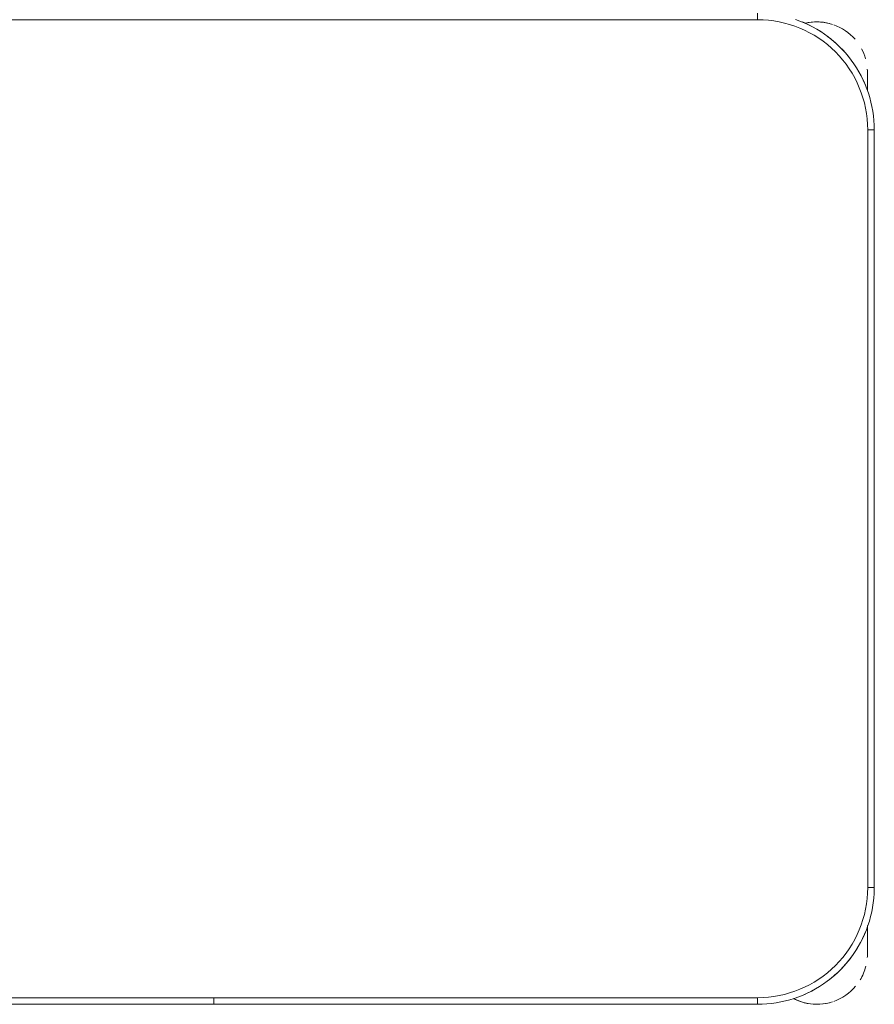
# Model space of a CAD drawing. Header units: metres. Extents: x 3 to 42.2, y -72.9 to -48.7.
# Tile 43 of 189: x 35.734 to 36.122, y -59.027 to -58.58. Entities that reach past the tile are written whole.
import ezdxf

# ---------------------------------------------------------------- set-up
doc = ezdxf.new("R2010")
doc.units = ezdxf.units.M
doc.layers.add('I-FURN', color=7, linetype='Continuous', lineweight=18)

# ---------------------------------------------------------------- blocks, each defined once
blk = doc.blocks.new('ConjuntoParaAlunoTamanho6 - CJA06_ConjuntoParaAlunoTamanho6-V53-1PAV')
at = {"layer": 'I-FURN', "color": 253, "true_color": 0xaaaaaa}
for p, q in [((0.2470000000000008, 0.06496651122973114), (0.2470000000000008, 0.06196651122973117)), ((0.2968749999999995, 0.03797151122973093), (0.2968749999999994, 0.02973778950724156)), ((0.2968749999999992, 0.03299232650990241), (0.2968749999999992, 0.03797151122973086)), ((0.3000000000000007, 0.01196651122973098), (0.2970000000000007, 0.01196651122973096)), ((0.3000000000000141, -0.3320334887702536), (0.3000000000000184, 0.01196651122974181)), ((0.2999999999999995, -0.3320334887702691), (0.3000000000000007, 0.01196651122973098)), ((0.2999999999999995, -0.3320334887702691), (0.2969999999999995, -0.3320334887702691)), ((0.2968749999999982, -0.3539403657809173), (0.2968749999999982, -0.3492015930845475)), ((0.2968749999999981, -0.3620284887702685), (0.2968749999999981, -0.3496064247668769)), ((0.2968749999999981, -0.3620284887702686), (0.2968749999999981, -0.3570493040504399)), ((-5.000000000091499e-05, -0.382033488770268), (-5.000000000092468e-05, -0.3850334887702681)), ((4.999999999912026e-05, -0.3850334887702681), (4.999999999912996e-05, -0.382033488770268)), ((0.2469999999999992, -0.3850334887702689), (0.2469999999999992, -0.3820334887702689)), ((-0.2469999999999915, -0.3850334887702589), (-4.999999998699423e-05, -0.3850334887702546)), ((-0.2470000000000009, -0.3850334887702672), (-5.000000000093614e-05, -0.3850334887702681)), ((5.000000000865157e-05, -0.3850334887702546), (0.2470000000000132, -0.3850334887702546)), ((4.999999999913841e-05, -0.3850334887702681), (0.2469999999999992, -0.3850334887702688))]:
    blk.add_line(p, q, dxfattribs=at)
at = {"layer": 'I-FURN', "color": 253, "true_color": 0xaaaaaa, "flags": 128}
for points in [[(0.3000000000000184, 0.01196651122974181), (0.2999576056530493, 0.01408594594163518), (0.299830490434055, 0.01620199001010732), (0.2996188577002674, 0.01831125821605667), (0.2993230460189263, 0.02041037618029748), (0.2989435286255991, 0.02249598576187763), (0.2984809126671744, 0.02456475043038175), (0.2979359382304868, 0.02661336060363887), (0.2973094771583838, 0.02863853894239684), (0.2966025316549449, 0.0306370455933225), (0.2958162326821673, 0.03260568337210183), (0.2949518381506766, 0.03454130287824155), (0.2940107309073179, 0.03644080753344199), (0.2929944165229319, 0.03830115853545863), (0.2919045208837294, 0.04011937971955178), (0.290742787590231, 0.04189256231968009), (0.2895110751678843, 0.04361786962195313), (0.2882113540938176, 0.04529254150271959), (0.2868457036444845, 0.0469138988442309), (0.2854163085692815, 0.04847934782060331), (0.2839254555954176, 0.04998638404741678), (0.2823755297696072, 0.05143259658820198), (0.2807690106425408, 0.05281567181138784), (0.2791084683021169, 0.05413339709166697), (0.2773965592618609, 0.05538366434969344), (0.2756360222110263, 0.05656447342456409), (0.2738296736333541, 0.05767393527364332), (0.2719804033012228, 0.05871027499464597), (0.2700911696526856, 0.05967183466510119), (0.2681649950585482, 0.0605570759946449), (0.2662049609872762, 0.06136458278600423), (0.2642142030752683, 0.06209306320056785)], [(0.2469999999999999, 0.0619665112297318), (0.1234999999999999, 0.0619665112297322), (-1.453485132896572e-16, 0.06196651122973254), (-0.1235000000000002, 0.06196651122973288), (-0.2470000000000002, 0.06196651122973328)], [(-0.2469999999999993, 0.06196651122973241), (-0.1234999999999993, 0.0619665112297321), (7.44471151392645e-16, 0.06196651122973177), (0.1235000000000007, 0.06196651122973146), (0.2470000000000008, 0.06196651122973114)], [(0.2968750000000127, 0.03000167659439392), (0.2968750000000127, 0.030570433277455), (0.2968750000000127, 0.0311238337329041), (0.2968750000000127, 0.03166099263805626), (0.2968750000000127, 0.03218105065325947), (0.2968750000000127, 0.03268317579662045), (0.2968750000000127, 0.0331665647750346), (0.2968750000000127, 0.03363044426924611), (0.2968750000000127, 0.0340740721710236), (0.2968750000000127, 0.03449673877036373), (0.2968750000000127, 0.03489776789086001), (0.2968750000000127, 0.0352765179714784), (0.2968750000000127, 0.03563238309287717), (0.2968750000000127, 0.03596479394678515), (0.2968750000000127, 0.03627321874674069), (0.2968750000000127, 0.03655716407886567), (0.2968750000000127, 0.03681617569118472), (0.2968750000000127, 0.03704983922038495), (0.2968750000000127, 0.03725778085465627), (0.2968750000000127, 0.03743966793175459), (0.2968750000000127, 0.03759520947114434), (0.2968750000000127, 0.03772415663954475), (0.2968750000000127, 0.03782630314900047), (0.2968750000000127, 0.0379014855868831), (0.2968750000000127, 0.03794958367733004), (0.2968750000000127, 0.03797052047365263)], [(0.2969999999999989, -0.3320334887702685), (0.2969999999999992, -0.2460334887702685), (0.2969999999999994, -0.1600334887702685), (0.2969999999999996, -0.07403348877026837), (0.2969999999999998, 0.01196651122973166)], [(0.2970000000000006, 0.01196651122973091), (0.2970000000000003, -0.07403348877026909), (0.297, -0.1600334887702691), (0.2969999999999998, -0.2460334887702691), (0.2969999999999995, -0.3320334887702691)], [(0.2470000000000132, -0.3850334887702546), (0.2491194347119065, -0.3849910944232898), (0.2512354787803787, -0.3848639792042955), (0.2533447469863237, -0.3846523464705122), (0.2554438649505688, -0.3843565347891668), (0.257529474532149, -0.3839770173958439), (0.2595982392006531, -0.3835144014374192), (0.2616468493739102, -0.3829694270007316), (0.2636720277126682, -0.3823429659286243), (0.2656705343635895, -0.3816360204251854), (0.2676391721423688, -0.3808497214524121), (0.2695747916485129, -0.3799853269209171), (0.271474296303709, -0.3790442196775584), (0.27333464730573, -0.3780279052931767), (0.2751528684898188, -0.3769380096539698), (0.2769260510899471, -0.3757762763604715), (0.2786513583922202, -0.3745445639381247), (0.2803260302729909, -0.3732448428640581), (0.2819473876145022, -0.3718791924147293), (0.2835128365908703, -0.3704497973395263), (0.2850198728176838, -0.3689589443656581), (0.286466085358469, -0.3674090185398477), (0.2878491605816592, -0.3658024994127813), (0.2891668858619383, -0.3641419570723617), (0.2904171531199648, -0.3624300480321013), (0.2915979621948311, -0.3606695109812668), (0.292707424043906, -0.3588631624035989), (0.2937437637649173, -0.3570138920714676), (0.2947053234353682, -0.3551246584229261), (0.2955905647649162, -0.3531984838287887), (0.2963980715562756, -0.3512384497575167), (0.2971265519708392, -0.3492476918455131), (0.2977748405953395, -0.3472293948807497), (0.2983419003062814, -0.3451867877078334), (0.298826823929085, -0.3431231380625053), (0.2992288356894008, -0.3410417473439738), (0.2995472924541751, -0.3389459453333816), (0.2997816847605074, -0.3368390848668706), (0.299931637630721, -0.3347245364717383), (0.2999969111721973, -0.3326056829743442), (0.3000000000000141, -0.3320334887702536)], [(0.2968750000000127, -0.3620284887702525), (0.2968750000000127, -0.3620148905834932), (0.2968750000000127, -0.3619741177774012), (0.2968750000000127, -0.361906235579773), (0.2968750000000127, -0.361811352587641), (0.2968750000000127, -0.3616896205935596), (0.2968750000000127, -0.3615412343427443), (0.2968750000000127, -0.3613664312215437), (0.2968750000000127, -0.3611654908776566), (0.2968750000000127, -0.3609387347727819), (0.2968750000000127, -0.3606865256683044), (0.2968750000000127, -0.3604092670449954), (0.2968750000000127, -0.3601074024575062), (0.2968750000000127, -0.3597814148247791), (0.2968750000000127, -0.3594318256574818), (0.2968750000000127, -0.3590591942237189), (0.2968750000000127, -0.3586641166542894), (0.2968750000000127, -0.3582472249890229), (0.2968750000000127, -0.3578091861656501), (0.2968750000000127, -0.3573507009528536), (0.2968750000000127, -0.3568725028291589), (0.2968750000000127, -0.3563753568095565), (0.2968750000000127, -0.3558600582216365), (0.2968750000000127, -0.3553274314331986), (0.2968750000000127, -0.3547783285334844), (0.2968750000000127, -0.3542136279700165), (0.2968750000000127, -0.3536342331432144), (0.2968750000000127, -0.3530410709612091), (0.2968750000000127, -0.3524350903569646), (0.2968750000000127, -0.3518172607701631), (0.2968750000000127, -0.3511885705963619), (0.2968750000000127, -0.3505500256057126), (0.2968750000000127, -0.3499026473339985)], [(-0.2470000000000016, -0.3820334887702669), (-0.1235000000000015, -0.3820334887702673), (-1.410754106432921e-15, -0.3820334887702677), (0.1234999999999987, -0.382033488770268), (0.2469999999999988, -0.3820334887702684)], [(-5.000000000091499e-05, -0.382033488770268), (-0.06178750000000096, -0.3820334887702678), (-0.123525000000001, -0.3820334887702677), (-0.185262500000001, -0.3820334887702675), (-0.247000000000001, -0.3820334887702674)], [(0.2469999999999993, -0.3820334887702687), (0.1852624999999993, -0.3820334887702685), (0.1235249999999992, -0.3820334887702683), (0.06178749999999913, -0.3820334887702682), (4.999999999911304e-05, -0.382033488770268)]]:
    blk.add_lwpolyline(points, dxfattribs=at)
at = {"layer": 'I-FURN', "color": 253, "true_color": 0xaaaaaa}
for centre, radius, start, end in [((0.2469999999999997, 0.01196651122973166), 0.05000000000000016, 359.9999999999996, 89.9999999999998), ((0.2470000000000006, 0.01196651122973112), 0.05000000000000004, 1.399444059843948e-13, 90.00000000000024), ((0.2470000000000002, 0.01196651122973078), 0.05300000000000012, 57.30006590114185, 67.50000000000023), ((0.2470000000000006, 0.01196651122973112), 0.053, 57.30006590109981, 67.49999999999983), ((0.2738749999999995, 0.03797151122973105), 0.023, 75.53308433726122, 103.1031885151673), ((0.2738749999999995, 0.03797151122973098), 0.02299999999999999, 71.99999999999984, 102.5792801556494), ((0.2738749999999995, 0.03797151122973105), 0.02300000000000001, 41.01943934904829, 70.30682625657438), ((0.2470000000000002, 0.01196651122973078), 0.0530000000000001, 37.16069583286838, 53.14964399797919), ((0.2470000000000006, 0.01196651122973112), 0.05299999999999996, 37.16069583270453, 53.14964399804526), ((0.2738749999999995, 0.03797151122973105), 0.02299999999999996, 15.73052841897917, 28.05060290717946), ((0.2470000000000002, 0.01196651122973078), 0.05300000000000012, 22.50000000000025, 32.69993391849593), ((0.2470000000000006, 0.01196651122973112), 0.053, 22.49999999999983, 32.6999339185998), ((0.2738749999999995, 0.03797151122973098), 0.02300000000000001, 359.9999999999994, 4.009148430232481), ((0.2469999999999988, -0.3320334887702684), 0.05000000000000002, 269.9999999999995, 359.9999999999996), ((0.2469999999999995, -0.3320334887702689), 0.04999999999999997, 269.9999999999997, 2.289999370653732e-13), ((0.2469999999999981, -0.3320334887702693), 0.05299999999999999, 327.3000660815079, 337.4999999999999), ((0.2469999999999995, -0.3320334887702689), 0.05300000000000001, 327.3000660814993, 337.4999999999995), ((0.273874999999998, -0.3620284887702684), 0.02299999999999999, 355.5878378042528, 359.9999999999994), ((0.2469999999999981, -0.3320334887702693), 0.05299999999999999, 307.1606955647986, 323.1496437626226), ((0.2469999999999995, -0.3320334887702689), 0.05300000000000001, 307.1606955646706, 323.1496437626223), ((0.273874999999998, -0.3620284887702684), 0.02300000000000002, 328.7027881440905, 345.5367852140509), ((0.2469999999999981, -0.3320334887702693), 0.05299999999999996, 292.4999999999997, 302.6999340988), ((0.2469999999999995, -0.3320334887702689), 0.05300000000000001, 292.4999999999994, 302.6999340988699), ((0.273874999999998, -0.3620284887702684), 0.02299999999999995, 289.6471623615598, 320.1064537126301), ((0.273874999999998, -0.3620284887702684), 0.02299999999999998, 242.370012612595, 250.9892067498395), ((0.273874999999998, -0.3620284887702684), 0.02300000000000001, 243.5377194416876, 287.9999999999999), ((0.273874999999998, -0.3620284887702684), 0.02300000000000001, 255.5330843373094, 284.4669156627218)]:
    blk.add_arc(centre, radius, start, end, dxfattribs=at)
blk = doc.blocks.new('4 GRE - ESCOLA DE CINEMA E AUDIOVISUAL CINE REX R07_rvt-1-1PAV')
at = {"layer": 'I-FURN', "color": 253, "lineweight": 18, "true_color": 0xaaaaaa}
blk.add_blockref('ConjuntoParaAlunoTamanho6 - CJA06_ConjuntoParaAlunoTamanho6-V53-1PAV', (35.82168486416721, -58.64244030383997), dxfattribs=at)

msp = doc.modelspace()

# ---------------------------------------------------------------- block references
at = {"lineweight": 5}
msp.add_blockref('4 GRE - ESCOLA DE CINEMA E AUDIOVISUAL CINE REX R07_rvt-1-1PAV', (0, 0), dxfattribs=at)

doc.saveas('drawing.dxf')
